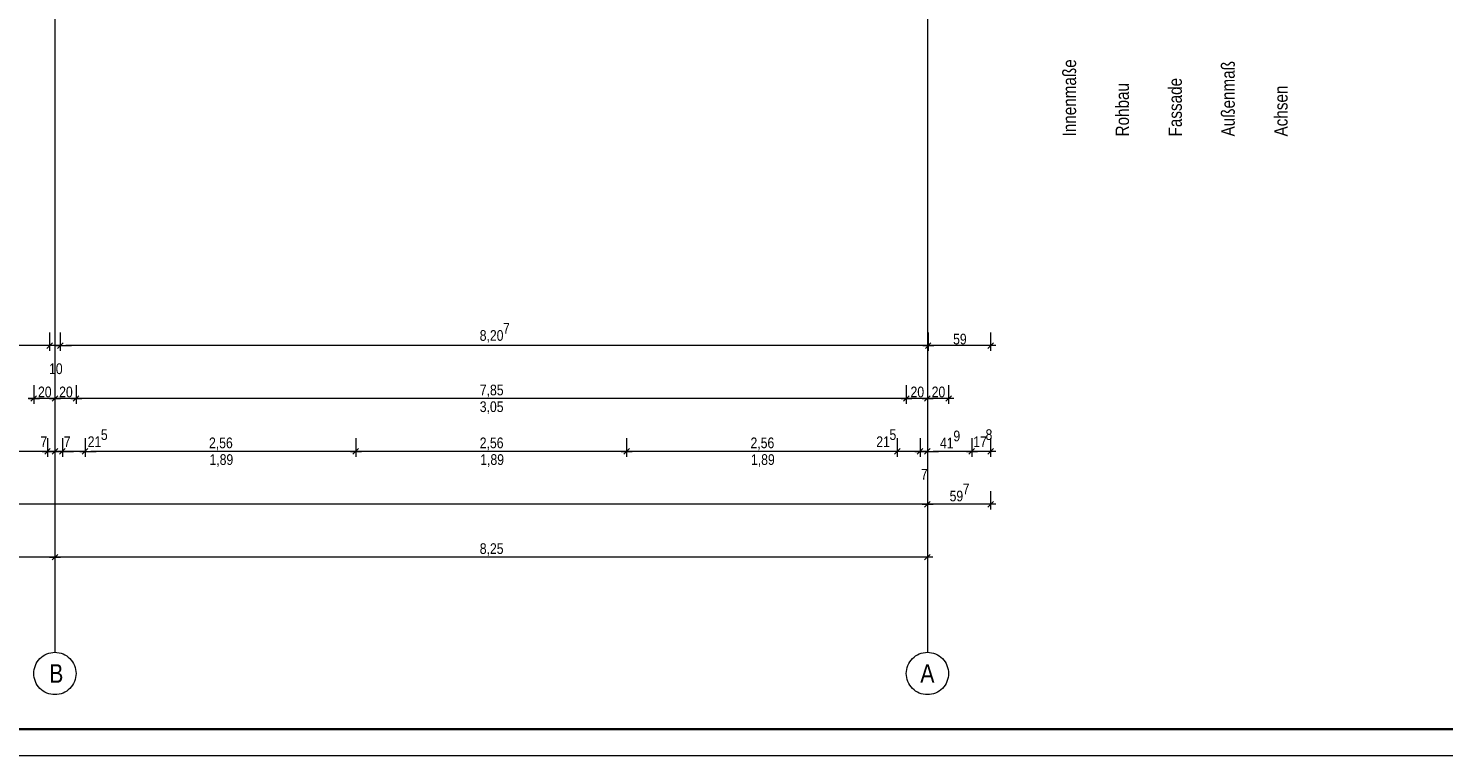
# Model space of a CAD drawing. Extents: x -620 to 3480, y 62 to 1112.
# Tile 30 of 76: x -169 to 99, y 62 to 200. Entities that reach past the tile are written whole.
import ezdxf
from ezdxf.lldxf.tags import DXFTag

# ---------------------------------------------------------------- set-up
doc = ezdxf.new("R2010")
doc.units = 0
doc.layers.get('0').update_dxf_attribs({"lineweight": 13})
doc.layers.add('70 -71 Achsen- 1 Gebäudeachsen', color=7, linetype='STRICHPUNKT2-A06GA2HU8I', lineweight=18)
doc.layers.add('iwb_Plankopf Rahmen', color=7, linetype='Continuous', lineweight=35)
doc.layers.add('70 -72 Beschriftung- 1 Beschriftung allgemein', color=7, linetype='Continuous', lineweight=9, true_color=0xff6633)
doc.layers.add('70 -76 Bemaßung- 2 Allgemein', color=7, linetype='Continuous', lineweight=5, true_color=0x6666cc)
doc.styles.get("Standard").update_dxf_attribs({"font": 'ARIALN.TTF'})
tags = doc.linetypes.add('STRICHPUNKT2-A06GA2HU8I', pattern=[12.7, 6.35, -3.175, 0, -3.175]).pattern_tags.tags
tags[10:11] = [DXFTag(74, 4), DXFTag(75, 0), DXFTag(340, '0'), DXFTag(46, 0.0), DXFTag(50, 0.0), DXFTag(44, 0.0), DXFTag(45, 0.0)]
tags[8:9] = [DXFTag(74, 4), DXFTag(75, 0), DXFTag(340, '0'), DXFTag(46, 0.0), DXFTag(50, 0.0), DXFTag(44, 0.0), DXFTag(45, 0.0)]
tags[6:7] = [DXFTag(74, 4), DXFTag(75, 0), DXFTag(340, '0'), DXFTag(46, 0.0), DXFTag(50, 0.0), DXFTag(44, 0.0), DXFTag(45, 0.0)]
tags[4:5] = [DXFTag(74, 4), DXFTag(75, 0), DXFTag(340, '0'), DXFTag(46, 0.0), DXFTag(50, 0.0), DXFTag(44, 0.0), DXFTag(45, 0.0)]

# ---------------------------------------------------------------- blocks, each defined once
blk = doc.blocks.new('Referenz-A06GA2HW8I')
at = {"layer": '70 -71 Achsen- 1 Gebäudeachsen', "color": 0, "linetype": 'STRICHPUNKT2-A06GA2HU8I', "lineweight": -2, "ltscale": 0.13}
for p, q in [((-163.68, 1081.42), (-163.68, 81.98)), ((1.32, 1081.42), (1.32, 81.98))]:
    blk.add_line(p, q, dxfattribs=at)
at = {"layer": '70 -71 Achsen- 1 Gebäudeachsen', "color": 0, "linetype": 'Continuous', "lineweight": -2, "ltscale": 0.13}
for p, q in [((-167.01, 80.2), (-166.78, 80.52)), ((-166.78, 80.52), (-166.51, 80.81)), ((-166.51, 80.81), (-166.22, 81.07)), ((-166.22, 81.07), (-165.91, 81.31)), ((-165.91, 81.31), (-165.57, 81.51)), ((-165.57, 81.51), (-165.22, 81.68)), ((-165.22, 81.68), (-164.85, 81.81)), ((-164.85, 81.81), (-164.47, 81.9)), ((-164.47, 81.9), (-164.08, 81.96)), ((-164.08, 81.96), (-163.68, 81.98)), ((-163.68, 81.98), (-163.29, 81.96)), ((-163.29, 81.96), (-162.9, 81.9)), ((-162.9, 81.9), (-162.52, 81.81)), ((-162.52, 81.81), (-162.15, 81.68)), ((-162.15, 81.68), (-161.8, 81.51)), ((-161.8, 81.51), (-161.46, 81.31)), ((-161.46, 81.31), (-161.15, 81.07)), ((-161.15, 81.07), (-160.86, 80.81)), ((-160.86, 80.81), (-160.59, 80.52)), ((-160.59, 80.52), (-160.36, 80.2)), ((-2.01, 80.2), (-1.78, 80.52)), ((-1.78, 80.52), (-1.51, 80.81)), ((-1.51, 80.81), (-1.22, 81.07)), ((-1.22, 81.07), (-0.91, 81.31)), ((-0.91, 81.31), (-0.57, 81.51)), ((-0.57, 81.51), (-0.22, 81.68)), ((-0.22, 81.68), (0.15, 81.81)), ((0.15, 81.81), (0.53, 81.9)), ((0.53, 81.9), (0.92, 81.96)), ((0.92, 81.96), (1.32, 81.98)), ((1.32, 81.98), (1.71, 81.96)), ((1.71, 81.96), (2.1, 81.9)), ((2.1, 81.9), (2.48, 81.81)), ((2.48, 81.81), (2.85, 81.68)), ((2.85, 81.68), (3.2, 81.51)), ((3.2, 81.51), (3.54, 81.31)), ((3.54, 81.31), (3.85, 81.07)), ((3.85, 81.07), (4.14, 80.81)), ((4.14, 80.81), (4.41, 80.52)), ((4.41, 80.52), (4.64, 80.2)), ((-167.68, 77.98), (-167.67, 78.37)), ((-167.67, 77.59), (-167.68, 77.98)), ((-167.67, 78.37), (-167.61, 78.76)), ((-167.61, 78.76), (-167.51, 79.14)), ((-167.51, 79.14), (-167.38, 79.51)), ((-167.38, 79.51), (-167.21, 79.87)), ((-167.21, 79.87), (-167.01, 80.2)), ((-160.36, 80.2), (-160.16, 79.87)), ((-160.16, 79.87), (-159.99, 79.51)), ((-159.99, 79.51), (-159.86, 79.14)), ((-159.86, 79.14), (-159.76, 78.76)), ((-159.76, 78.76), (-159.7, 78.37)), ((-159.7, 78.37), (-159.68, 77.98)), ((-159.68, 77.98), (-159.7, 77.59)), ((-2.68, 77.98), (-2.67, 78.37)), ((-2.67, 77.59), (-2.68, 77.98)), ((-2.67, 78.37), (-2.61, 78.76)), ((-2.61, 78.76), (-2.51, 79.14)), ((-2.51, 79.14), (-2.38, 79.51)), ((-2.38, 79.51), (-2.21, 79.87)), ((-2.21, 79.87), (-2.01, 80.2)), ((4.64, 80.2), (4.84, 79.87)), ((4.84, 79.87), (5.01, 79.51)), ((5.01, 79.51), (5.14, 79.14)), ((5.14, 79.14), (5.24, 78.76)), ((5.24, 78.76), (5.3, 78.37)), ((5.3, 78.37), (5.32, 77.98)), ((5.32, 77.98), (5.3, 77.59)), ((-167.61, 77.2), (-167.67, 77.59)), ((-167.51, 76.82), (-167.61, 77.2)), ((-167.38, 76.45), (-167.51, 76.82)), ((-167.21, 76.09), (-167.38, 76.45)), ((-167.01, 75.76), (-167.21, 76.09)), ((-166.78, 75.44), (-167.01, 75.76)), ((-166.51, 75.15), (-166.78, 75.44)), ((-166.22, 74.89), (-166.51, 75.15)), ((-160.86, 75.15), (-161.15, 74.89)), ((-160.59, 75.44), (-160.86, 75.15)), ((-160.36, 75.76), (-160.59, 75.44)), ((-160.16, 76.09), (-160.36, 75.76)), ((-159.99, 76.45), (-160.16, 76.09)), ((-159.86, 76.82), (-159.99, 76.45)), ((-159.76, 77.2), (-159.86, 76.82)), ((-159.7, 77.59), (-159.76, 77.2)), ((-2.61, 77.2), (-2.67, 77.59)), ((-2.51, 76.82), (-2.61, 77.2)), ((-2.38, 76.45), (-2.51, 76.82)), ((-2.21, 76.09), (-2.38, 76.45)), ((-2.01, 75.76), (-2.21, 76.09)), ((-1.78, 75.44), (-2.01, 75.76)), ((-1.51, 75.15), (-1.78, 75.44)), ((-1.22, 74.89), (-1.51, 75.15)), ((4.14, 75.15), (3.85, 74.89)), ((4.41, 75.44), (4.14, 75.15)), ((4.64, 75.76), (4.41, 75.44)), ((4.84, 76.09), (4.64, 75.76)), ((5.01, 76.45), (4.84, 76.09)), ((5.14, 76.82), (5.01, 76.45)), ((5.24, 77.2), (5.14, 76.82)), ((5.3, 77.59), (5.24, 77.2)), ((-165.91, 74.65), (-166.22, 74.89)), ((-165.57, 74.45), (-165.91, 74.65)), ((-165.22, 74.28), (-165.57, 74.45)), ((-164.85, 74.15), (-165.22, 74.28)), ((-164.47, 74.06), (-164.85, 74.15)), ((-164.08, 74), (-164.47, 74.06)), ((-163.68, 73.98), (-164.08, 74)), ((-163.29, 74), (-163.68, 73.98)), ((-162.9, 74.06), (-163.29, 74)), ((-162.52, 74.15), (-162.9, 74.06)), ((-162.15, 74.28), (-162.52, 74.15)), ((-161.8, 74.45), (-162.15, 74.28)), ((-161.46, 74.65), (-161.8, 74.45)), ((-161.15, 74.89), (-161.46, 74.65)), ((-0.91, 74.65), (-1.22, 74.89)), ((-0.57, 74.45), (-0.91, 74.65)), ((-0.22, 74.28), (-0.57, 74.45)), ((0.15, 74.15), (-0.22, 74.28)), ((0.53, 74.06), (0.15, 74.15)), ((0.92, 74), (0.53, 74.06)), ((1.32, 73.98), (0.92, 74)), ((1.71, 74), (1.32, 73.98)), ((2.1, 74.06), (1.71, 74)), ((2.48, 74.15), (2.1, 74.06)), ((2.85, 74.28), (2.48, 74.15)), ((3.2, 74.45), (2.85, 74.28)), ((3.54, 74.65), (3.2, 74.45)), ((3.85, 74.89), (3.54, 74.65))]:
    blk.add_line(p, q, dxfattribs=at)
at = {"layer": '70 -76 Bemaßung- 2 Allgemein', "color": 0, "linetype": 'Continuous', "lineweight": -2, "ltscale": 0.13}
for p, q in [((-164.68, 142.48), (-164.68, 138.98)), ((-164.68, 142.48), (-164.68, 138.98)), ((-162.68, 142.48), (-162.68, 138.98)), ((-162.68, 142.48), (-162.68, 138.98)), ((1.46, 142.48), (1.46, 138.98)), ((1.46, 142.48), (1.46, 138.98)), ((13.26, 142.48), (13.26, 138.98)), ((-165.75, 139.98), (-326.12, 139.98)), ((-165.75, 139.98), (-166.81, 139.98)), ((-163.68, 139.98), (-165.75, 139.98)), ((-163.68, 139.98), (-165.75, 139.98)), ((-164.15, 140.51), (-165.22, 139.45)), ((-164.15, 140.51), (-165.22, 139.45)), ((-162.68, 139.98), (-164.68, 139.98)), ((-163.68, 139.98), (-161.62, 139.98)), ((-163.68, 139.98), (-161.62, 139.98)), ((-163.22, 139.45), (-162.15, 140.51)), ((-163.22, 139.45), (-162.15, 140.51)), ((-161.62, 139.98), (-160.56, 139.98)), ((0.39, 139.98), (-161.62, 139.98)), ((2.46, 139.98), (0.39, 139.98)), ((0.46, 139.98), (2.52, 139.98)), ((1.99, 140.51), (0.92, 139.45)), ((0.92, 139.45), (1.99, 140.51)), ((12.19, 139.98), (2.52, 139.98)), ((14.26, 139.98), (12.19, 139.98)), ((13.79, 140.51), (12.72, 139.45)), ((-167.68, 132.48), (-167.68, 128.98)), ((-167.68, 132.48), (-167.68, 128.98)), ((-163.68, 132.48), (-163.68, 128.98)), ((-163.68, 132.48), (-163.68, 128.98)), ((-159.68, 132.48), (-159.68, 128.98)), ((-159.68, 132.48), (-159.68, 128.98)), ((-2.68, 132.48), (-2.68, 128.98)), ((-2.68, 132.48), (-2.68, 128.98)), ((1.32, 132.48), (1.32, 128.98)), ((1.32, 132.48), (1.32, 128.98)), ((5.32, 132.48), (5.32, 128.98)), ((-166.68, 129.98), (-168.75, 129.98)), ((-168.68, 129.98), (-166.62, 129.98)), ((-167.15, 130.51), (-168.22, 129.45)), ((-168.22, 129.45), (-167.15, 130.51)), ((-164.75, 129.98), (-166.62, 129.98)), ((-162.68, 129.98), (-164.75, 129.98)), ((-164.68, 129.98), (-162.62, 129.98)), ((-163.15, 130.51), (-164.22, 129.45)), ((-164.22, 129.45), (-163.15, 130.51)), ((-160.75, 129.98), (-162.62, 129.98)), ((-158.68, 129.98), (-160.75, 129.98)), ((-160.68, 129.98), (-158.62, 129.98)), ((-159.15, 130.51), (-160.22, 129.45)), ((-160.22, 129.45), (-159.15, 130.51)), ((-3.75, 129.98), (-158.62, 129.98)), ((-1.68, 129.98), (-3.75, 129.98)), ((-3.68, 129.98), (-1.62, 129.98)), ((-2.15, 130.51), (-3.22, 129.45)), ((-3.22, 129.45), (-2.15, 130.51)), ((0.25, 129.98), (-1.62, 129.98)), ((2.32, 129.98), (0.25, 129.98)), ((0.32, 129.98), (2.38, 129.98)), ((1.85, 130.51), (0.78, 129.45)), ((0.78, 129.45), (1.85, 130.51)), ((4.25, 129.98), (2.38, 129.98)), ((6.32, 129.98), (4.25, 129.98)), ((5.85, 130.51), (4.78, 129.45)), ((-165.62, 119.45), (-164.55, 120.51)), ((-164.55, 120.51), (-165.62, 119.45)), ((-165.08, 122.48), (-165.08, 118.98)), ((-165.08, 122.48), (-165.08, 118.98)), ((-164.22, 119.45), (-163.15, 120.51)), ((-163.15, 120.51), (-164.22, 119.45)), ((-163.68, 122.48), (-163.68, 118.98)), ((-163.68, 122.48), (-163.68, 118.98)), ((-162.82, 119.45), (-161.75, 120.51)), ((-161.75, 120.51), (-162.82, 119.45)), ((-162.28, 122.48), (-162.28, 118.98)), ((-162.28, 122.48), (-162.28, 118.98)), ((-158.52, 119.45), (-157.45, 120.51)), ((-158.52, 119.45), (-157.45, 120.51)), ((-157.98, 122.48), (-157.98, 118.98)), ((-157.98, 122.48), (-157.98, 118.98)), ((-106.25, 120.51), (-107.32, 119.45)), ((-107.32, 119.45), (-106.25, 120.51)), ((-106.78, 122.48), (-106.78, 118.98)), ((-106.78, 122.48), (-106.78, 118.98)), ((-55.05, 120.51), (-56.12, 119.45)), ((-56.12, 119.45), (-55.05, 120.51)), ((-55.58, 122.48), (-55.58, 118.98)), ((-55.58, 122.48), (-55.58, 118.98)), ((-3.85, 120.51), (-4.92, 119.45)), ((-3.85, 120.51), (-4.92, 119.45)), ((-4.38, 122.48), (-4.38, 118.98)), ((-4.38, 122.48), (-4.38, 118.98)), ((-0.62, 119.45), (0.45, 120.51)), ((0.45, 120.51), (-0.62, 119.45)), ((-0.08, 122.48), (-0.08, 118.98)), ((-0.08, 122.48), (-0.08, 118.98)), ((0.78, 119.45), (1.85, 120.51)), ((0.78, 119.45), (1.85, 120.51)), ((1.32, 122.48), (1.32, 118.98)), ((1.32, 122.48), (1.32, 118.98)), ((10.23, 120.51), (9.16, 119.45)), ((9.16, 119.45), (10.23, 120.51)), ((9.7, 122.48), (9.7, 118.98)), ((9.7, 122.48), (9.7, 118.98)), ((13.79, 120.51), (12.72, 119.45)), ((13.26, 122.48), (13.26, 118.98)), ((-168.38, 119.98), (-170.45, 119.98)), ((-168.38, 119.98), (-170.45, 119.98)), ((-165.08, 119.98), (-169.38, 119.98)), ((-166.15, 119.98), (-167.21, 119.98)), ((-164.08, 119.98), (-166.15, 119.98)), ((-166.08, 119.98), (-164.02, 119.98)), ((-164.75, 119.98), (-165.81, 119.98)), ((-163.68, 119.98), (-165.08, 119.98)), ((-162.68, 119.98), (-164.75, 119.98)), ((-164.68, 119.98), (-162.62, 119.98)), ((-163.35, 119.98), (-164.41, 119.98)), ((-164.02, 119.98), (-162.96, 119.98)), ((-162.28, 119.98), (-163.68, 119.98)), ((-161.28, 119.98), (-163.35, 119.98)), ((-163.28, 119.98), (-161.22, 119.98)), ((-162.62, 119.98), (-161.56, 119.98)), ((-157.98, 119.98), (-162.28, 119.98)), ((-161.22, 119.98), (-160.16, 119.98)), ((-158.98, 119.98), (-156.92, 119.98)), ((-158.98, 119.98), (-156.92, 119.98)), ((-156.92, 119.98), (-155.86, 119.98)), ((-107.85, 119.98), (-156.92, 119.98)), ((-105.78, 119.98), (-107.85, 119.98)), ((-107.78, 119.98), (-105.72, 119.98)), ((-56.65, 119.98), (-105.72, 119.98)), ((-54.58, 119.98), (-56.65, 119.98)), ((-56.58, 119.98), (-54.52, 119.98)), ((-5.45, 119.98), (-54.52, 119.98)), ((-5.45, 119.98), (-6.51, 119.98)), ((-3.38, 119.98), (-5.45, 119.98)), ((-3.38, 119.98), (-5.45, 119.98)), ((-0.08, 119.98), (-4.38, 119.98)), ((-1.15, 119.98), (-2.21, 119.98)), ((0.92, 119.98), (-1.15, 119.98)), ((-1.08, 119.98), (0.98, 119.98)), ((1.32, 119.98), (-0.08, 119.98)), ((0.32, 119.98), (2.38, 119.98)), ((0.32, 119.98), (2.38, 119.98)), ((0.98, 119.98), (2.04, 119.98)), ((2.38, 119.98), (3.44, 119.98)), ((8.63, 119.98), (2.38, 119.98)), ((10.7, 119.98), (8.63, 119.98)), ((8.7, 119.98), (10.76, 119.98)), ((12.19, 119.98), (10.76, 119.98)), ((14.26, 119.98), (12.19, 119.98)), ((1.32, 112.48), (1.32, 108.98)), ((1.32, 112.48), (1.32, 108.98)), ((13.26, 112.48), (13.26, 108.98)), ((0.25, 109.98), (-480.68, 109.98)), ((2.32, 109.98), (0.25, 109.98)), ((0.32, 109.98), (2.38, 109.98)), ((1.85, 110.51), (0.78, 109.45)), ((0.78, 109.45), (1.85, 110.51)), ((12.19, 109.98), (2.38, 109.98)), ((14.26, 109.98), (12.19, 109.98)), ((13.79, 110.51), (12.72, 109.45)), ((-163.68, 102.48), (-163.68, 98.98)), ((-163.68, 102.48), (-163.68, 98.98)), ((1.32, 102.48), (1.32, 98.98)), ((-164.75, 99.98), (-327.62, 99.98)), ((-162.68, 99.98), (-164.75, 99.98)), ((-164.68, 99.98), (-162.62, 99.98)), ((-163.15, 100.51), (-164.22, 99.45)), ((-164.22, 99.45), (-163.15, 100.51)), ((0.25, 99.98), (-162.62, 99.98)), ((2.32, 99.98), (0.25, 99.98)), ((1.85, 100.51), (0.78, 99.45))]:
    blk.add_line(p, q, dxfattribs=at)
at = {"layer": '70 -71 Achsen- 1 Gebäudeachsen', "color": 0, "linetype": 'Continuous', "lineweight": -2, "ltscale": 0.13, "char_height": 3.5241, "attachment_point": 1}
for s, insert in [('{\\fArial Narrow;B}', (-164.78, 79.74)), ('{\\fArial Narrow;A}', (-0.04, 79.74))]:
    blk.add_mtext(s, dxfattribs=dict(at, insert=insert))
at = {"layer": '70 -72 Beschriftung- 1 Beschriftung allgemein', "color": 0, "linetype": 'Continuous', "lineweight": -2, "ltscale": 0.13, "char_height": 2.5172, "attachment_point": 1, "rotation": 90}
for s, insert in [('{\\fArial Narrow;Innenmaße}', (26.91, 179.54)), ('{\\fArial Narrow;Außenmaß}', (56.91, 179.54)), ('{\\fArial Narrow;Rohbau}', (36.91, 179.54)), ('{\\fArial Narrow;Fassade}', (46.91, 179.54)), ('{\\fArial Narrow;Achsen}', (66.91, 179.54))]:
    blk.add_mtext(s, dxfattribs=dict(at, insert=insert))
at = {"layer": '70 -76 Bemaßung- 2 Allgemein', "color": 0, "linetype": 'Continuous', "lineweight": -2, "ltscale": 0.13, "char_height": 2.0138, "attachment_point": 1}
for s, insert in [('{\\fArial Narrow;8,20}', (-83.35, 142.91)), ('{\\fArial Narrow;7}', (-78.95, 144.26)), ('{\\fArial Narrow;59}', (6.17, 142.23)), ('{\\fArial Narrow;10}', (-164.79, 136.62)), ('{\\fArial Narrow;20}', (-166.88, 132.23)), ('{\\fArial Narrow;20}', (-162.88, 132.23)), ('{\\fArial Narrow;7,85}', (-83.33, 132.6)), ('{\\fArial Narrow;20}', (-1.88, 132.23)), ('{\\fArial Narrow;20}', (2.12, 132.23)), ('{\\fArial Narrow;3,05}', (-83.34, 129.44)), ('{\\fArial Narrow;5}', (-154.99, 124.16)), ('{\\fArial Narrow;5}', (-5.86, 124.16)), ('{\\fArial Narrow;9}', (6.23, 123.91)), ('{\\fArial Narrow;8}', (12.31, 124.16)), ('{\\fArial Narrow;7}', (-166.43, 122.81)), ('{\\fArial Narrow;7}', (-162.01, 122.81)), ('{\\fArial Narrow;21}', (-157.49, 122.82)), ('{\\fArial Narrow;2,56}', (-134.54, 122.6)), ('{\\fArial Narrow;2,56}', (-83.34, 122.6)), ('{\\fArial Narrow;2,56}', (-32.14, 122.6)), ('{\\fArial Narrow;21}', (-8.36, 122.82)), ('{\\fArial Narrow;41}', (3.69, 122.57)), ('{\\fArial Narrow;17}', (9.99, 122.82)), ('{\\fArial Narrow;1,89}', (-134.45, 119.44)), ('{\\fArial Narrow;1,89}', (-83.25, 119.44)), ('{\\fArial Narrow;1,89}', (-32.05, 119.44)), ('{\\fArial Narrow;7}', (0.08, 116.67)), ('{\\fArial Narrow;59}', (5.51, 112.55)), ('{\\fArial Narrow;7}', (7.99, 113.89)), ('{\\fArial Narrow;8,25}', (-83.34, 102.6))]:
    blk.add_mtext(s, dxfattribs=dict(at, insert=insert))

msp = doc.modelspace()

# ---------------------------------------------------------------- linework, layer by layer
at = {"layer": 'iwb_Plankopf Rahmen', "color": 8, "lineweight": 13, "ltscale": 0.13, "true_color": 0x808080}
msp.add_lwpolyline([(300.35, 62.43), (-619.65, 62.43), (-619.65, 1112.43), (300.35, 1112.43), (300.35, 62.43)], close=True, dxfattribs=at)
at = {"layer": 'iwb_Plankopf Rahmen', "ltscale": 0.35}
msp.add_lwpolyline([(-599.65, 67.43), (-599.65, 1107.43), (295.35, 1107.43), (295.35, 67.43), (-599.65, 67.43)], close=True, dxfattribs=at)

# ---------------------------------------------------------------- block references
at = {"color": 8, "lineweight": 13, "ltscale": 0.13, "true_color": 0x808080}
msp.add_blockref('Referenz-A06GA2HW8I', (0, 0), dxfattribs=at)

doc.saveas('drawing.dxf')
